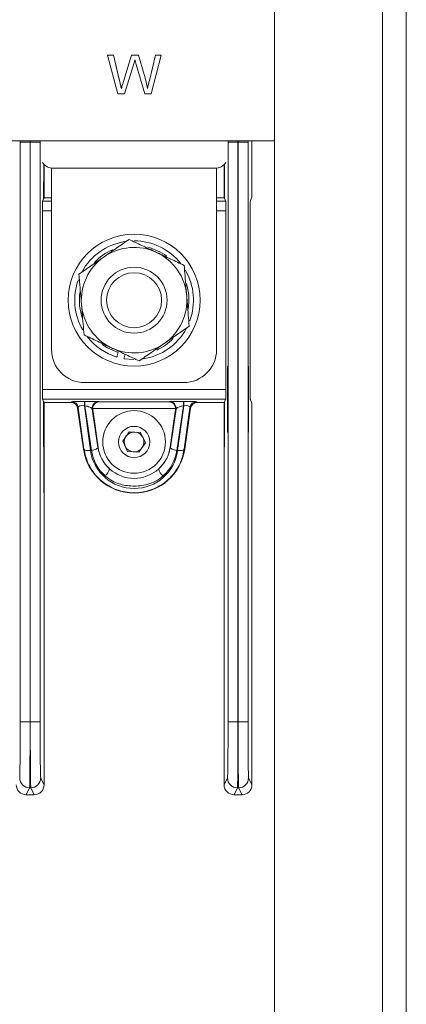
# Model space of a CAD drawing. Header units: millimetres. Extents: x 105 to 1419, y 95 to 961.
# Tile 7 of 43: x 376 to 435, y 246 to 395. Entities that reach past the tile are written whole.
import ezdxf

# ---------------------------------------------------------------- set-up
doc = ezdxf.new("R2010")
doc.units = ezdxf.units.MM
doc.header["$LTSCALE"] = 5

msp = doc.modelspace()

# ---------------------------------------------------------------- linework, layer by layer
at = {"color": 7, "linetype": 'Continuous', "lineweight": 15}
for p, q in [((415, 542.29), (415, 151.29)), ((435, 131.29), (435, 542.29)), ((389.73, 389.55), (390.63, 389.55)), ((389.73, 389.53), (389.73, 389.55)), ((389.73, 389.53), (390.63, 389.53)), ((391.28, 383.67), (389.73, 389.53)), ((390.63, 389.55), (391.54, 385.69)), ((390.63, 389.53), (390.63, 389.55)), ((390.63, 389.53), (391.54, 385.68)), ((392.14, 385.55), (393.36, 389.55)), ((392.14, 385.53), (393.36, 389.53)), ((393.36, 389.55), (394.4, 389.55)), ((393.36, 389.53), (393.36, 389.55)), ((393.36, 389.53), (394.4, 389.53)), ((394.4, 389.55), (395.28, 386.61)), ((394.4, 389.53), (394.4, 389.55)), ((394.4, 389.53), (395.28, 386.6)), ((396.06, 385.72), (396.97, 389.55)), ((396.06, 385.7), (396.97, 389.53)), ((397.87, 389.53), (396.31, 383.67)), ((396.97, 389.55), (397.87, 389.55)), ((396.97, 389.53), (396.97, 389.55)), ((396.97, 389.53), (397.87, 389.53)), ((397.87, 389.53), (397.87, 389.55)), ((393.64, 388.06), (392.31, 383.67)), ((395.36, 383.67), (394.07, 388.15)), ((391.54, 385.68), (391.54, 385.69)), ((392.14, 385.53), (392.14, 385.55)), ((395.28, 386.6), (395.28, 386.61)), ((396.06, 385.7), (396.06, 385.72)), ((391.82, 384.49), (391.82, 384.51)), ((395.77, 384.49), (395.77, 384.51)), ((392.31, 383.67), (391.28, 383.67)), ((396.31, 383.67), (395.36, 383.67)), ((415, 376.55), (125, 376.55)), ((376.48, 288.44), (376.48, 376.34)), ((377.98, 376.34), (376.48, 376.34)), ((378.01, 376.34), (377.98, 376.34)), ((377.98, 376.34), (377.98, 288.44)), ((378.01, 288.44), (378.01, 376.34)), ((379.51, 376.34), (378.01, 376.34)), ((379.51, 376.34), (379.51, 288.44)), ((409.48, 376.34), (407.98, 376.34)), ((407.98, 288.44), (407.98, 376.34)), ((409.48, 376.34), (409.48, 288.44)), ((409.51, 376.34), (409.48, 376.34)), ((409.51, 288.44), (409.51, 376.34)), ((411.01, 376.34), (409.51, 376.34)), ((411.01, 376.34), (411.01, 288.44)), ((411.61, 368), (411.61, 376.55)), ((380.11, 367.9), (380.11, 372.95)), ((381.25, 344.89), (381.25, 372.41)), ((381.5, 372.39), (406, 372.39)), ((406.25, 372.41), (406.25, 344.89)), ((407.39, 367.9), (407.39, 372.95)), ((380.04, 367.76), (379.87, 367.42)), ((380.11, 367.9), (380.04, 367.76)), ((381.25, 367.9), (380.11, 367.9)), ((407.39, 367.9), (406.25, 367.9)), ((407.39, 367.9), (407.46, 367.76)), ((407.46, 367.76), (407.63, 367.42)), ((411.61, 368), (411.37, 367.52)), ((379.86, 365.92), (379.86, 338.87)), ((407.64, 365.92), (407.64, 338.87)), ((411.35, 365.92), (411.35, 338.87)), ((392.22, 343.52), (393.72, 343.39)), ((407.9, 342.39), (407.9, 332.39)), ((407.95, 342.39), (407.9, 342.39)), ((407.95, 332.39), (407.95, 342.39)), ((411.05, 342.39), (411.09, 342.39)), ((411.05, 332.39), (411.05, 342.39)), ((411.09, 342.39), (411.09, 332.39)), ((401.25, 339.89), (386.25, 339.89)), ((379.86, 338.87), (407.64, 338.87)), ((379.87, 337.37), (380.04, 337.03)), ((407.63, 337.37), (379.87, 337.37)), ((380.08, 323.19), (380.04, 337.03)), ((380.04, 337.03), (380.11, 336.89)), ((380.11, 278.89), (380.11, 336.89)), ((384.2, 336.89), (380.11, 336.89)), ((384.2, 336.89), (384.3, 337)), ((385.29, 336.14), (385.19, 336.03)), ((386.08, 329.79), (385.19, 336.03)), ((386.15, 329.81), (385.29, 336.14)), ((386.22, 337.04), (386.26, 337.04)), ((386.22, 337.04), (386.22, 336.38)), ((386.26, 336.38), (386.22, 336.38)), ((386.22, 336.38), (387.14, 329.61)), ((386.26, 337.04), (386.26, 336.38)), ((387.27, 329.62), (386.26, 336.38)), ((388.39, 337), (388.44, 336.96)), ((388.44, 336.96), (399.06, 336.96)), ((399.06, 336.96), (399.11, 337)), ((401.23, 336.38), (400.23, 329.62)), ((400.35, 329.61), (401.28, 336.38)), ((401.23, 337.04), (401.28, 337.04)), ((401.23, 336.38), (401.23, 337.04)), ((401.28, 336.38), (401.23, 336.38)), ((401.28, 336.38), (401.28, 337.04)), ((402.21, 336.14), (401.34, 329.81)), ((402.31, 336.03), (401.42, 329.79)), ((402.31, 336.03), (402.21, 336.14)), ((403.2, 337), (403.3, 336.89)), ((407.39, 336.89), (403.3, 336.89)), ((407.46, 337.03), (407.39, 336.89)), ((407.39, 278.89), (407.39, 336.89)), ((407.41, 323.19), (407.46, 337.03)), ((407.63, 337.37), (407.46, 337.03)), ((411.37, 337.27), (411.61, 336.79)), ((411.61, 278.89), (411.61, 336.79)), ((387.4, 335.86), (388.26, 330.1)), ((387.47, 335.8), (387.4, 335.86)), ((400.04, 335.96), (387.46, 335.96)), ((387.47, 335.8), (388.28, 330.11)), ((399.22, 330.11), (400.03, 335.8)), ((399.24, 330.1), (400.1, 335.86)), ((400.1, 335.86), (400.03, 335.8)), ((392.02, 331.03), (393.01, 332.45)), ((393.01, 332.45), (394.74, 332.31)), ((394.74, 332.31), (395.47, 330.74)), ((407.9, 332.39), (407.95, 332.39)), ((411.09, 332.39), (411.05, 332.39)), ((388.28, 330.11), (388.26, 330.1)), ((392.76, 329.46), (392.02, 331.03)), ((395.47, 330.74), (394.49, 329.32)), ((399.22, 330.11), (399.24, 330.1)), ((386.15, 329.81), (386.08, 329.79)), ((394.49, 329.32), (392.76, 329.46)), ((401.34, 329.81), (401.42, 329.79)), ((377.98, 288.44), (376.48, 288.44)), ((377.98, 288.44), (378.01, 288.44)), ((379.51, 288.44), (378.01, 288.44)), ((409.48, 288.44), (407.98, 288.44)), ((409.48, 288.44), (409.51, 288.44)), ((411.01, 288.44), (409.51, 288.44)), ((379.58, 279.94), (380.11, 278.89)), ((407.39, 278.89), (407.91, 279.94)), ((411.08, 279.94), (411.61, 278.89)), ((377.91, 278.44), (377.39, 277.39)), ((378.08, 278.44), (377.91, 278.44)), ((378.61, 277.39), (378.08, 278.44)), ((409.41, 278.44), (408.89, 277.39)), ((409.58, 278.44), (409.41, 278.44)), ((410.11, 277.39), (409.58, 278.44)), ((378.61, 277.39), (377.39, 277.39)), ((410.11, 277.39), (408.89, 277.39))]:
    msp.add_line(p, q, dxfattribs=at)
at = {"color": 106, "linetype": 'Continuous', "lineweight": 15}
for p, q in [((431.4, 542.29), (431.4, 134.89)), ((380.06, 373.01), (380.04, 367.76)), ((407.44, 373.01), (407.46, 367.76)), ((379.87, 367.42), (381.25, 367.42)), ((406.25, 367.42), (407.63, 367.42)), ((381.25, 365.92), (379.86, 365.92)), ((407.64, 365.92), (406.25, 365.92))]:
    msp.add_line(p, q, dxfattribs=at)
at = {"color": 106, "linetype": 'Continuous', "lineweight": 15, "flags": 128}
msp.add_lwpolyline([(388.91, 345.65), (389.7, 345.15), (391.31, 344.46)], dxfattribs=at)
at = {"color": 7, "linetype": 'Continuous', "lineweight": 15, "flags": 128}
for points in [[(387.27, 329.62), (387.46, 329.66), (387.65, 329.7), (387.83, 329.76), (387.98, 329.82), (388.1, 329.89), (388.19, 329.96), (388.24, 330.04), (388.26, 330.1)], [(399.24, 330.1), (399.25, 330.04), (399.31, 329.96), (399.4, 329.89), (399.52, 329.82), (399.67, 329.76), (399.84, 329.7), (400.03, 329.66), (400.23, 329.62)], [(387.14, 329.61), (386.96, 329.59), (386.78, 329.59), (386.61, 329.6), (386.46, 329.62), (386.34, 329.65), (386.24, 329.69), (386.18, 329.75), (386.15, 329.81)], [(400.35, 329.61), (400.54, 329.59), (400.72, 329.59), (400.89, 329.6), (401.03, 329.62), (401.16, 329.65), (401.25, 329.69), (401.32, 329.75), (401.34, 329.81)]]:
    msp.add_lwpolyline(points, dxfattribs=at)
at = {"color": 7, "linetype": 'Continuous', "lineweight": 15}
for centre, radius in [((393.75, 352.39), 10), ((393.75, 352.39), 5), ((393.75, 352.39), 4.17), ((393.75, 330.89), 4.75), ((393.75, 330.89), 2.37)]:
    msp.add_circle(centre, radius, dxfattribs=at)
for centre, radius, start, end in [((381.5, 374.39), 2, 214.0778, 270), ((406, 374.39), 2, 270, 325.9222), ((393.75, 352.39), 9, 38.3596, 89.9188), ((393.75, 352.39), 9, 98.9839, 151.3344), ((393.75, 352.39), 8, 64.7735, 124.7735), ((393.75, 352.39), 8, 124.7735, 184.7735), ((393.75, 352.39), 8, 4.7735, 64.7735), ((393.75, 352.39), 9, 339.7948, 30.2732), ((393.75, 352.39), 9, 159.8012, 210.0407), ((393.75, 352.39), 8, 304.7735, 4.7735), ((393.75, 352.39), 8, 184.7735, 244.7735), ((393.75, 352.39), 9, 278.771, 331.0868), ((393.75, 352.39), 9, 217.7653, 253.2198), ((393.75, 352.39), 8, 244.7735, 304.7735), ((386.25, 344.89), 5, 180, 270), ((401.25, 344.89), 5, 270, 0), ((384.3, 336), 1, 8.1134, 89.9846), ((388.39, 336), 1, 90.0247, 188.0729), ((399.11, 336), 1, 351.9285, 89.9743), ((403.2, 336), 1, 90.0154, 171.8866), ((393.75, 330.89), 1.5, 145.2464, 205.2464), ((393.75, 330.89), 1.5, 85.2464, 145.2464), ((393.75, 330.89), 1.5, 25.2464, 85.2464), ((393.75, 330.89), 1.5, 325.2464, 25.2464), ((393.75, 330.89), 5.52, 188.097, 227.4238), ((393.75, 330.89), 1.5, 205.2464, 265.2464), ((393.75, 330.89), 1.5, 265.2464, 325.2464), ((393.75, 330.89), 5.52, 312.5762, 351.903), ((393.75, 330.89), 7.75, 188.097, 351.903), ((388.38, 327.09), 1.65, 305.1973, 350.4934), ((393.75, 330.89), 5.52, 227.4238, 312.5762), ((399.11, 327.09), 1.65, 189.5066, 234.8026), ((377.91, 279.94), 1.5, 180.014, 269.9932), ((378.08, 279.94), 1.5, 270.0067, 359.9862), ((409.41, 279.94), 1.5, 180.0144, 269.993), ((409.58, 279.94), 1.5, 270.007, 359.9856)]:
    msp.add_arc(centre, radius, start, end, dxfattribs=at)
at = {"color": 106, "linetype": 'Continuous', "lineweight": 15}
for start, end in [(112.9788, 136.4465), (53.609, 75.5372), (350.5378, 18.2759), (171.9279, 199.7121), (294.3493, 315.4997)]:
    msp.add_arc((393.75, 352.39), 8.3, start, end, dxfattribs=at)
for centre, major_axis, ratio, start_param, end_param in [((376.41, 376.34), (0, 8.5), 0.008727, 4.712389, 4.737087), ((377.91, 376.34), (0, 10), 0.007418, 4.712389, 4.733382), ((378.09, 376.34), (0, 10), 0.007418, 1.549804, 1.570796), ((379.59, 376.34), (0, 8.5), 0.008727, 1.546098, 1.570796), ((407.91, 376.34), (0, 8.5), 0.008727, 4.712389, 4.737087), ((409.41, 376.34), (0, 10), 0.007418, 4.712389, 4.733382), ((409.59, 376.34), (0, 10), 0.007418, 1.549804, 1.570796), ((411.09, 376.34), (0, 8.5), 0.008727, 1.546098, 1.570796)]:
    msp.add_ellipse(centre, major_axis=major_axis, ratio=ratio, start_param=start_param, end_param=end_param, dxfattribs=at)
at = {"color": 7, "linetype": 'Continuous', "lineweight": 15}
for centre, major_axis, ratio, start_param, end_param in [((379.87, 365.92), (0, 1.5), 0.008727, 0.017453, 1.570796), ((407.63, 365.92), (0, 1.5), 0.008727, 4.712389, 6.265732), ((379.87, 338.87), (0, 1.5), 0.008727, 1.570796, 3.124139), ((407.63, 338.87), (0, 1.5), 0.008727, 3.159046, 4.712389), ((384.2, 335.89), (0.656, 0.755), 0.999733, 5.568579, 6.997792), ((386.32, 337), (2.02, 0), 0.018484, 1.619103, 3.125583), ((386.32, 336), (1.03, -0.18), 0.345101, 1.724565, 3.231045), ((386.37, 337), (2.02, 0), 0.018446, 0.021295, 1.623541), ((386.37, 336), (1.03, -0.19), 0.339477, 0.134356, 1.736602), ((388.44, 335.96), (0.351, 0.94), 0.973723, 0.366184, 1.919527), ((399.06, 335.96), (-0.351, 0.94), 0.973723, 4.363659, 5.917002), ((401.13, 337), (2.02, 0), 0.018446, 1.518051, 3.120298), ((401.13, 336), (1.03, 0.19), 0.339477, 1.40499, 3.007237), ((401.18, 337), (2.02, 0), 0.018484, 0.01601, 1.522489), ((401.18, 336), (1.03, 0.18), 0.345101, 6.193733, 7.700213), ((403.3, 335.89), (0.656, -0.755), 0.999733, 2.426986, 3.856199), ((388.46, 335.94), (0.756, -0.656), 0.999646, 3.839053, 3.997475), ((399.04, 335.94), (-0.756, -0.656), 0.999646, 2.28571, 2.444132), ((393.75, 330.5), (0, 6.67), 0.99998, 1.705869, 4.577317), ((393.75, 330.59), (0, 6.55), 0.99998, 1.718357, 2.402756), ((393.75, 330.59), (0, 6.55), 0.99998, 3.880429, 4.564828), ((376.41, 288.44), (0, 8.5), 0.008727, 3.159046, 4.712389), ((377.91, 288.44), (0, 10), 0.007418, 3.159046, 4.712389), ((378.09, 288.44), (0, 10), 0.007418, 1.570796, 3.124139), ((379.59, 288.44), (0, 8.5), 0.008727, 1.570796, 3.124139), ((407.91, 288.44), (0, 8.5), 0.008727, 3.159046, 4.712389), ((409.41, 288.44), (0, 10), 0.007418, 3.159046, 4.712389), ((409.59, 288.44), (0, 10), 0.007418, 1.570796, 3.124139), ((411.09, 288.44), (0, 8.5), 0.008727, 1.570796, 3.124139), ((377.39, 278.89), (0.67, 1.34), 0.99981, 2.03449, 3.605134), ((378.61, 278.89), (-0.67, 1.34), 0.99981, 2.678052, 4.248696), ((408.89, 278.89), (0.67, 1.34), 0.99981, 2.03449, 3.605134), ((410.11, 278.89), (-0.67, 1.34), 0.99981, 2.678052, 4.248696)]:
    msp.add_ellipse(centre, major_axis=major_axis, ratio=ratio, start_param=start_param, end_param=end_param, dxfattribs=at)
for points, knots in [([(393.88, 388.82), (393.83, 388.68), (393.76, 388.43), (393.68, 388.17), (393.64, 388.06)], [0, 0, 0, 0, 0.56, 1, 1, 1, 1]), ([(394.07, 388.15), (394.03, 388.28), (393.97, 388.5), (393.91, 388.73), (393.88, 388.82)], [0, 0, 0, 0, 0.560021, 1, 1, 1, 1]), ([(391.54, 385.69), (391.59, 385.47), (391.69, 385.08), (391.78, 384.68), (391.82, 384.51)], [0, 0, 0, 0, 0.560003, 1, 1, 1, 1]), ([(391.54, 385.68), (391.59, 385.46), (391.69, 385.06), (391.78, 384.66), (391.82, 384.49)], [0, 0, 0, 0, 0.560003, 1, 1, 1, 1]), ([(391.82, 384.51), (391.88, 384.7), (391.99, 385.05), (392.09, 385.39), (392.14, 385.55)], [0, 0, 0, 0, 0.560002, 1, 1, 1, 1]), ([(391.82, 384.49), (391.88, 384.68), (391.99, 385.03), (392.09, 385.38), (392.14, 385.53)], [0, 0, 0, 0, 0.560002, 1, 1, 1, 1]), ([(395.28, 386.61), (395.39, 386.22), (395.57, 385.52), (395.71, 384.82), (395.77, 384.51)], [0, 0, 0, 0, 0.559994, 1, 1, 1, 1]), ([(395.28, 386.6), (395.39, 386.21), (395.57, 385.51), (395.71, 384.8), (395.77, 384.49)], [0, 0, 0, 0, 0.559995, 1, 1, 1, 1]), ([(395.77, 384.51), (395.83, 384.73), (395.92, 385.13), (396.02, 385.54), (396.06, 385.72)], [0, 0, 0, 0, 0.559994, 1, 1, 1, 1]), ([(395.77, 384.49), (395.83, 384.72), (395.92, 385.12), (396.02, 385.52), (396.06, 385.7)], [0, 0, 0, 0, 0.559994, 1, 1, 1, 1]), ([(411.37, 367.52), (411.37, 367.48), (411.36, 367.41), (411.36, 366.99), (411.36, 366.46), (411.36, 366.1), (411.35, 365.92)], [0, 0, 0, 0, 0.278063, 0.559601, 0.781522, 1, 1, 1, 1]), ([(392.98, 361.6), (392.36, 361.17), (391.12, 360.31), (389.83, 359.41), (389.19, 358.96)], [0, 0, 0, 0, 0.495457, 1, 1, 1, 1]), ([(397.16, 359.63), (397.06, 359.68), (396.31, 360.03), (394.89, 360.7), (393.62, 361.3), (392.98, 361.6)], [0, 0, 0, 0, 0.070087, 0.530782, 1, 1, 1, 1]), ([(389.19, 358.96), (389.1, 358.9), (388.41, 358.43), (387.13, 357.54), (385.97, 356.73), (385.39, 356.33)], [0, 0, 0, 0, 0.070086, 0.530783, 1, 1, 1, 1]), ([(401.34, 357.66), (400.66, 357.98), (399.29, 358.63), (397.87, 359.29), (397.16, 359.63)], [0, 0, 0, 0, 0.495457, 1, 1, 1, 1]), ([(401.34, 357.66), (401.37, 357.27), (401.49, 355.77), (401.62, 354.22), (401.72, 353.06)], [0, 0, 0, 0, 0.257551, 1, 1, 1, 1]), ([(385.39, 356.33), (385.42, 355.94), (385.55, 354.44), (385.68, 352.88), (385.78, 351.73)], [0, 0, 0, 0, 0.257551, 1, 1, 1, 1]), ([(401.72, 353.06), (401.76, 352.64), (401.89, 351.08), (402.01, 349.56), (402.1, 348.46)], [0, 0, 0, 0, 0.2686317, 1, 1, 1, 1]), ([(385.78, 351.73), (385.81, 351.31), (385.94, 349.75), (386.07, 348.23), (386.16, 347.12)], [0, 0, 0, 0, 0.268632, 1, 1, 1, 1]), ([(398.31, 345.82), (398.4, 345.88), (399.08, 346.36), (400.37, 347.25), (401.52, 348.05), (402.1, 348.46)], [0, 0, 0, 0, 0.070083, 0.530782, 1, 1, 1, 1]), ([(386.16, 347.12), (386.84, 346.8), (388.21, 346.16), (389.62, 345.49), (390.34, 345.16)], [0, 0, 0, 0, 0.495458, 1, 1, 1, 1]), ([(390.34, 345.16), (390.44, 345.11), (391.19, 344.76), (392.6, 344.09), (393.87, 343.49), (394.52, 343.19)], [0, 0, 0, 0, 0.070087, 0.530783, 1, 1, 1, 1]), ([(394.52, 343.19), (395.13, 343.61), (396.38, 344.48), (397.66, 345.37), (398.31, 345.82)], [0, 0, 0, 0, 0.495457, 1, 1, 1, 1]), ([(391.31, 344.46), (391.3, 344.4), (391.27, 344.27), (391.22, 344.07), (391.18, 343.9), (391.15, 343.79), (391.15, 343.78), (391.15, 343.78)], [0, 0, 0, 0, 0.16001, 0.375382, 0.590475, 0.805155, 1, 1, 1, 1]), ([(392.22, 343.52), (392.22, 343.52), (392.22, 343.53), (392.23, 343.57), (392.26, 343.71), (392.31, 343.89), (392.35, 344.07), (392.37, 344.18), (392.38, 344.21)], [0, 0, 0, 0, 0.0617359, 0.2757737, 0.4898785, 0.704262, 0.9190494, 1, 1, 1, 1]), ([(411.35, 338.87), (411.36, 338.64), (411.36, 338.17), (411.36, 337.65), (411.36, 337.33), (411.37, 337.29), (411.37, 337.27)], [0, 0, 0, 0, 0.278097, 0.559645, 0.78155, 1, 1, 1, 1]), ([(388.26, 330.1), (388.4, 329.49), (388.69, 328.26), (389.57, 327.3), (390.01, 326.82)], [0, 0, 0, 0, 0.502004, 1, 1, 1, 1]), ([(397.48, 326.82), (397.68, 327.02), (398.31, 327.65), (398.96, 328.78), (399.16, 329.73), (399.24, 330.1)], [0, 0, 0, 0, 0.216323, 0.692672, 1, 1, 1, 1]), ([(401.34, 329.81), (401.21, 329.17), (400.89, 327.69), (399.55, 325.61), (397.44, 323.95), (394.93, 323.12), (392.36, 323.17), (389.99, 324.01), (388.02, 325.56), (386.65, 327.57), (386.31, 329.09), (386.15, 329.81)], [0, 0, 0, 0, 0.089977, 0.212178, 0.333832, 0.449899, 0.561344, 0.671131, 0.78262, 0.898378, 1, 1, 1, 1]), ([(398.16, 325.74), (397.78, 325.45), (396.75, 324.67), (394.72, 324.15), (392.46, 324.21), (390.6, 324.77), (389.69, 325.47), (389.33, 325.74)], [0, 0, 0, 0, 0.151779, 0.410231, 0.63468, 0.856032, 1, 1, 1, 1])]:
    msp.add_open_spline(points, degree=3, knots=knots, dxfattribs=at)

doc.saveas('drawing.dxf')
